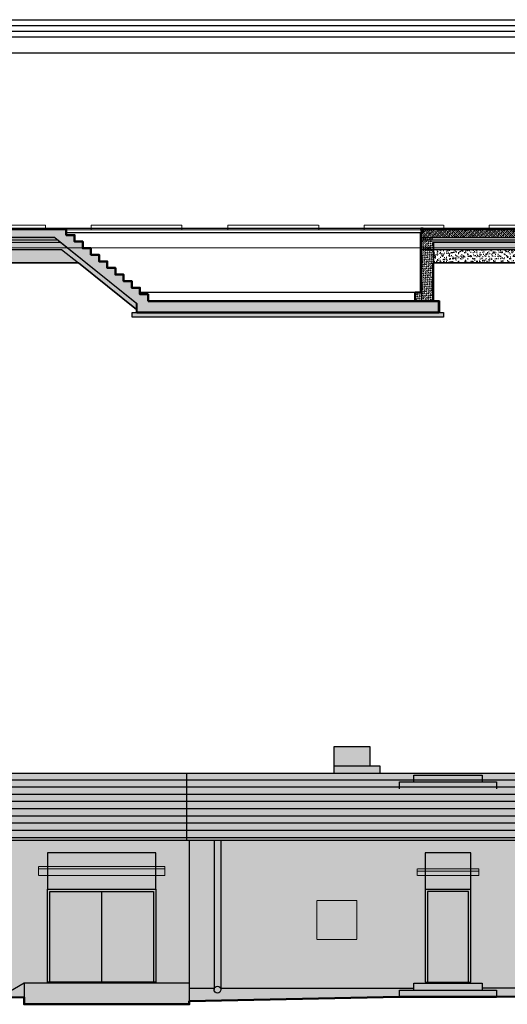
# Model space of a CAD drawing. Header units: centimetres. Extents: x 25511 to 42070, y 833 to 13367.
# Tile 18 of 59: x 30423 to 31496, y 833 to 3001. Entities that reach past the tile are written whole.
import ezdxf

# ---------------------------------------------------------------- set-up
doc = ezdxf.new("R2010")
doc.units = ezdxf.units.CM
doc.header["$LTSCALE"] = 0.1
doc.set_wipeout_variables(frame=1)
for name, pattern in [('Ciągłe', [0]), ('DASHDOT', [25.4, 12.7, -6.35, 0, -6.35]), ('DASHED2', [9.525, 6.35, -3.175]), ('IZOLACJA_WODOODPORNA_0.25', [15, 7.5, -7.5])]:
    doc.linetypes.add(name, pattern=pattern)
for name, color, linetype in [('A-ELEWACJE', 253, 'Continuous'), ('A-Elewacje_wypełnienia', 253, 'Continuous'), ('A-Schody-G', 253, 'Continuous'), ('A_Ściany istniejące', 253, 'Continuous'), ('CKIZOLACJE', 253, 'Continuous'), ('CKPODLOGA_STR', 253, 'Continuous'), ('CKPRZEKROJ', 253, 'Continuous'), ('CKSCIANY_KRESK', 253, 'Continuous'), ('CKSCIANY_WIDOK', 253, 'Ciągłe'), ('CSPROFILE_OSIE', 253, 'DASHDOT')]:
    doc.layers.add(name, color=color, linetype=linetype)
for name, color, linetype, lineweight in [('A-Wyburzenia', 253, 'DASHED2', 0), ('CKSCIANY_PRZEKR', 253, 'Continuous', 50), ('CSPROFILE_PRZEKR', 253, 'Continuous', 50)]:
    doc.layers.add(name, color=color, linetype=linetype, lineweight=lineweight)
doc.layers.add('REV', color=253, linetype='Continuous', lineweight=40, plot=False)
doc.linetypes.add('IZOLACJA_CIEPLNA_OS', pattern='A,0.001,[220,CADKON.SHX,S=0.05,R=0,X=0,Y=0],-1,[220,CADKON.SHX,S=0.05,R=180,X=1,Y=0],-1', length=2.001)

# ---------------------------------------------------------------- blocks, each defined once
blk = doc.blocks.new('A$7E88ED2232A4')
at = {"layer": 'A-Wyburzenia', "ltscale": 2}
blk.add_line((2151, -425.1), (25, -425.1), dxfattribs=at)
for points in [[(2, 17.2), (-27, 17.2), (-27, 19.2), (2, 19.2), (2, 17.2)], [(-25, 0), (-25, 17.2)], [(0, 0), (0, 17.2)], [(2175, 0), (2175, 17.2)], [(100.5, -425.1), (100.5, -415.1), (300.3, -415.1), (300.3, -425.1)], [(400.5, -425.1), (400.5, -415.1), (600.5, -415.1), (600.5, -425.1)], [(700.5, -425.1), (700.5, -415.1), (900.5, -415.1), (900.5, -425.1)], [(1000.5, -425.1), (1000.5, -415.1), (1200.5, -415.1), (1200.5, -425.1)], [(1301.7, -425.1), (1301.7, -415.1), (1501.7, -415.1), (1501.7, -425.1)], [(1601.6, -425.1), (1601.6, -415.1), (1776.6, -415.1), (1776.6, -425.1)], [(1876.6, -425.1), (1876.6, -415.1), (2051.6, -415.1), (2051.6, -425.1)], [(2151, -504.7), (2151, -465.1), (24, -465.1)]]:
    blk.add_lwpolyline(points, dxfattribs=at)
blk.add_lwpolyline([(2202, 17.2), (2202, 19.2), (2173, 19.2), (2173, 17.2)], close=True, dxfattribs=at)
at = {"layer": 'A_Ściany istniejące'}
for p, q in [((2200, -438.1), (2200, 17.2)), ((24, -425.1), (24, -35.1)), ((24, -35.1), (2151, -35.1)), ((2151, -35.1), (2151, -425.1)), ((2203, -438.1), (2200, -438.1)), ((2203, -504.7), (2203, -438.1))]:
    blk.add_line(p, q, dxfattribs=at)
at = {"layer": 'A_Ściany istniejące', "linetype": 'DASHED2'}
for p, q in [((25, -504.7), (-40, -504.7)), ((2151, -504.7), (2203, -504.7))]:
    blk.add_line(p, q, dxfattribs=at)
at = {"layer": 'A_Ściany istniejące'}
for points in [[(-25, -102.1), (-25, 0)], [(-40, -424.1), (-40, -504.7)], [(24, -453.1), (24, -504.7)], [(2151, -465.1), (2151, -453.1)]]:
    blk.add_lwpolyline(points, dxfattribs=at)
at = {"layer": 'CKPRZEKROJ'}
blk.add_lwpolyline([(-25, 0), (2200, 0)], dxfattribs=at)
blk = doc.blocks.new('CK_S_EXT_ChannelsU100')
for p, q in [((34, 50), (-16, 50)), ((-16, 50), (-16, -50)), ((-10, -32), (-10, 32)), ((-2, 41), (30, 43)), ((34, 48), (34, 50)), ((-16, -50), (34, -50)), ((30, -43), (-2, -41)), ((34, -50), (34, -48))]:
    blk.add_line(p, q)
for centre, radius, start, end in [((-1, 32), 8.5, 94.574, 180), ((30, 48), 4.5, 274.574, 0), ((-1, -32), 8.5, 180, 265.426), ((30, -48), 4.5, 0, 85.426)]:
    blk.add_arc(centre, radius, start, end)

msp = doc.modelspace()

# ---------------------------------------------------------------- hatches: boundary and pattern name
at = {"layer": 'A-Elewacje_wypełnienia', "true_color": 0x383e42, "transparency": 33554636}
h = msp.add_hatch(color=250, dxfattribs=at)
h.dxf.hatch_style = 1
h.paths.add_polyline_path([(29616.644, 1342.489), (29616.644, 1400.489), (29554.236, 1400.489), (29554.236, 1342.489)])
h.paths.add_polyline_path([(31113.637, 1400.489), (31113.637, 1342.489), (31216.168, 1342.489), (31216.168, 1357.489), (31194.167, 1357.489), (31194.167, 1400.489)])
h.paths.add_polyline_path([(29598.175, 1513.867), (29751.559, 1513.867), (29751.559, 1464.913), (29598.175, 1464.913)], flags=9)
h.paths.add_polyline_path([(29370.651, 1513.867), (29515.971, 1513.867), (29515.971, 1464.913), (29370.651, 1464.913)], flags=9)
h.paths.add_polyline_path([(31009.876, 1513.867), (31165.948, 1513.867), (31165.948, 1464.913), (31009.876, 1464.913)], flags=9)
at = {"layer": 'A-Elewacje_wypełnienia', "true_color": 0xf5f5f5, "transparency": 33554636}
h = msp.add_hatch(color=7, dxfattribs=at)
h.dxf.hatch_style = 1
h.paths.add_polyline_path([(29539.236, 1194.489), (29539.236, 868.989), (30413.086, 868.989), (30432.139, 879.989), (30482.139, 879.989), (30795.736, 879.989), (30795.736, 1194.489)])
h.paths.add_polyline_path([(29865.644, 1020.989), (29719.644, 1020.989), (29719.644, 1023.989), (29719.644, 1166.989), (29865.644, 1166.989), (29975.644, 1166.989), (30120.644, 1166.989), (30233.138, 1166.989), (30378.138, 1166.989), (30378.138, 1023.989), (30378.138, 1020.989), (30233.138, 1020.989), (30120.644, 1020.989), (29975.644, 1020.989)], flags=16)
h.paths.add_polyline_path([(30484.139, 1086.989), (30484.139, 1166.989), (30722.14, 1166.989), (30722.14, 1086.989), (30722.14, 881.989), (30484.139, 881.989)], flags=16)
h.paths.add_polyline_path([(29616.644, 1342.489), (29616.644, 1342.489), (29539.236, 1342.489), (29539.236, 1342.489)])
h.paths.add_polyline_path([(30795.736, 868.989), (30850.239, 868.989), (30850.344, 1194.489), (30795.736, 1194.489)])
h.paths.add_polyline_path([(30865.233, 868.988), (31290.236, 868.989), (31290.236, 879.989), (31440.236, 879.989), (31440.389, 868.989), (31721.399, 868.989), (31721.503, 1194.489), (30865.023, 1194.488)])
h.paths.add_polyline_path([(31317.736, 881.989), (31315.236, 881.989), (31315.236, 1086.989), (31315.236, 1166.989), (31415.236, 1166.989), (31415.236, 881.989), (31410.236, 881.989), (31320.236, 881.989)], flags=16)
h.paths.add_polyline_path([(31519.24, 1023.989), (31519.24, 1166.989), (31664.24, 1166.989), (31664.24, 1023.989), (31664.24, 1020.989), (31519.24, 1020.989)], flags=16)
h.paths.add_polyline_path([(31784.236, 884.489), (31784.236, 1194.489), (31736.183, 1194.489), (31736.393, 868.988), (31784.236, 868.989), (31784.236, 868.989), (31789.236, 868.989), (31789.236, 884.489)])
at = {"layer": 'A-Elewacje_wypełnienia', "true_color": 0x383e42, "transparency": 33554636}
h = msp.add_hatch(color=250, dxfattribs=at)
h.dxf.hatch_style = 1
h.paths.add_polyline_path([(30482.139, 833.489), (30724.14, 833.489), (30795.736, 833.489), (30795.736, 839.303), (30795.736, 840.734), (30795.736, 868.989), (30795.736, 879.989), (30482.139, 879.989), (30432.139, 879.989), (30432.139, 833.489)])
h.paths.add_polyline_path([(30376.795, 848.036), (30432.139, 848.955), (30432.139, 879.989)])
h.paths.add_polyline_path([(29544.236, 868.989), (29544.236, 834.12), (30376.795, 848.036), (30413.086, 868.989)])
h.paths.add_polyline_path([(30795.736, 840.734), (30795.736, 868.989), (30850.239, 868.989), (30850.344, 1194.489), (30865.023, 1194.488), (30865.233, 868.988), (31290.236, 868.989), (31290.236, 864.989), (31258.444, 864.989), (31258.444, 849.989)])
h.paths.add_polyline_path([(32304.236, 854.489), (32304.236, 884.489), (31789.236, 884.489), (31789.236, 868.987), (31736.393, 868.988), (31736.395, 866.366, 57.68770897), (31736.395, 866.375, -1.04355321), (31721.737, 866.275), (31721.399, 868.989), (31440.389, 868.989), (31440.445, 864.989), (31472.238, 864.989), (31472.238, 849.989), (31782.237, 854.46), (31782.236, 854.489)])
h.paths.add_polyline_path([(31258.444, 849.989), (31472.238, 849.989), (31472.238, 864.989), (31258.444, 864.989)])
h.paths.add_polyline_path([(31290.236, 864.989), (31440.445, 864.989), (31440.236, 879.989), (31290.236, 879.989)])
at = {"layer": 'A-Elewacje_wypełnienia', "true_color": 0x383e42}
h = msp.add_hatch(color=250, dxfattribs=at)
h.dxf.hatch_style = 1
h.paths.add_polyline_path([(30484.139, 1166.989), (30722.14, 1166.989), (30722.14, 881.989), (30484.139, 881.989)])
h = msp.add_hatch(color=250, dxfattribs=at)
h.dxf.hatch_style = 1
h.paths.add_polyline_path([(31315.236, 1166.989), (31415.236, 1166.989), (31415.236, 881.989), (31315.236, 881.989)])
at = {"layer": 'A-Elewacje_wypełnienia', "transparency": 33554661}
h = msp.add_hatch(dxfattribs=at)
h.set_pattern_fill('AR-SAND', color=256, scale=0.25, style=0)
h.set_pattern_definition([(37.5, (0, -463.256), (-0.4000078, 12.235331), [0, -9.652, 0, -10.795, 0, -10.31875]), (7.5, (0, -463.256), (11.238082, 17.9206275), [0, -5.207, 0, -8.6995, 0, -3.33375]), (327.5, (-7.81, -463.256), (19.7748093, 0.0359296), [0, -3.175, 0, -11.43, 0, -14.9225]), (317.5, (-7.81, -463.256), (19.088911, 5.573233), [0, -1.5875, 0, -7.493, 0, -8.5725])])
h.paths.add_polyline_path([(30482.139, 833.489), (30724.14, 833.489), (30795.736, 833.489), (30795.736, 839.303), (30795.736, 840.734), (30795.736, 868.989), (30795.736, 879.989), (30482.139, 879.989), (30432.139, 879.989), (30432.139, 833.489)])
h.paths.add_polyline_path([(30376.795, 848.036), (30432.139, 848.955), (30432.139, 879.989)])
h.paths.add_polyline_path([(29544.236, 868.989), (29544.236, 834.12), (30376.795, 848.036), (30413.086, 868.989)])
h.paths.add_polyline_path([(30795.736, 840.734), (30795.736, 868.989), (30850.586, 868.989), (30865.569, 868.989), (31290.236, 868.989), (31290.236, 864.989), (31258.444, 864.989), (31258.444, 849.989)])
h.paths.add_polyline_path([(32304.236, 854.489), (32304.236, 884.489), (31789.236, 884.489), (31789.236, 869.489), (31736.732, 868.989), (31736.733, 866.375, -0.00658644), (31736.736, 866.177, -1.00651972), (31721.737, 866.275), (31721.738, 868.989), (31440.389, 868.989), (31440.445, 864.989), (31472.238, 864.989), (31472.238, 849.989), (31782.237, 854.46), (31782.236, 854.489)])
h.paths.add_polyline_path([(31258.444, 849.989), (31472.238, 849.989), (31472.238, 864.989), (31258.444, 864.989)])
h.paths.add_polyline_path([(31290.236, 864.989), (31440.445, 864.989), (31440.236, 879.989), (31290.236, 879.989)])
at = {"layer": 'CKSCIANY_KRESK'}
h = msp.add_hatch(dxfattribs=at)
h.set_pattern_fill('ANSI33', color=256, style=0)
h.set_pattern_definition([(45, (34548.053, 22452.8826), (-4.490128, 4.490128), []), (45, (34552.543, 22452.8826), (-4.490128, 4.490128), [3.175, -1.5875])])
h.paths.add_polyline_path([(30955.284, 2356.706), (30955.284, 2381.706), (30705.236, 2381.706), (30705.236, 2396.706), (30687.236, 2396.706), (30687.236, 2411.206), (30669.236, 2411.206), (30669.236, 2425.706), (30651.236, 2425.706), (30651.236, 2440.206), (30633.236, 2440.206), (30633.236, 2454.706), (30615.236, 2454.706), (30615.236, 2469.206), (30597.236, 2469.206), (30597.236, 2483.706), (30579.236, 2483.706), (30579.236, 2498.206), (30561.236, 2498.206), (30561.236, 2512.706), (30543.236, 2512.706), (30543.236, 2527.206), (30525.236, 2527.206), (30525.236, 2541.706), (29603.236, 2541.706), (29603.236, 2521.706), (30500.182, 2521.706), (30680.316, 2376.598), (30680.316, 2356.706)])
h.paths.add_polyline_path([(30955.284, 2356.706), (30955.284, 2381.706), (31345.236, 2381.706), (31345.236, 2356.706)])
h = msp.add_hatch(dxfattribs=at)
h.set_pattern_fill('ANSI33', color=256, style=0)
h.set_pattern_definition([(45, (34548.053, 23145.6995), (-4.490128, 4.490128), []), (45, (34552.543, 23145.6995), (-4.490128, 4.490128), [3.175, -1.5875])])
h.paths.add_polyline_path([(31332.236, 2521.706), (31730.236, 2521.706), (31730.236, 2541.706), (31310.236, 2541.706), (31310.236, 2531.706), (31307.236, 2531.706), (31307.236, 2516.706), (31332.236, 2516.706)])
h.paths.add_polyline_path([(31346.236, 2356.706), (31345.236, 2356.706), (31345.236, 2381.706), (31346.236, 2381.706)])
h = msp.add_hatch(dxfattribs=at)
h.set_pattern_fill('STONE', color=256, scale=1.5)
h.set_pattern_definition([(45, (35448.9407, -17883.1165), (-0.26516504, 3.97747564), [3, -2.25])])
h.paths.add_polyline_path([(31307.236, 2516.706), (31307.236, 2476.706), (31332.236, 2476.706), (31332.236, 2495.666), (31332.236, 2495.676), (31332.236, 2495.686), (31332.236, 2511.686), (31332.236, 2516.706)])
h.paths.add_polyline_path([(31332.236, 2476.706), (31307.236, 2476.706), (31307.236, 2436.706), (31332.236, 2436.706), (31332.236, 2465.666)])
h.paths.add_polyline_path([(31307.236, 2436.706), (31307.236, 2400.706), (31307.236, 2381.706), (31332.236, 2381.706), (31332.236, 2436.706)])
h.paths.add_polyline_path([(31293.236, 2400.706), (31293.236, 2381.706), (31307.236, 2381.706), (31307.236, 2400.706), (31305.236, 2400.706)])
h = msp.add_hatch(dxfattribs=at)
h.set_pattern_fill('STONE', color=256, scale=1.5, double=1)
h.set_pattern_definition([(45, (47718.7264, 724.4087), (-0.26516504, 3.97747564), [3, -2.25])])
h.paths.add_polyline_path([(30512.268, 2510.686), (29603.236, 2510.686), (29603.236, 2495.686), (30514.948, 2495.686), (30679.316, 2363.279), (30679.316, 2376.12)])
h = msp.add_hatch(dxfattribs=at)
h.set_pattern_fill('AR-SAND', color=256, scale=0.2, double=1)
h.set_pattern_definition([(37.5, (34753.053, 23145.6995), (-0.3200063, 9.7882647), [0, -7.7216, 0, -8.636, 0, -8.255]), (7.5, (34753.053, 23145.7), (8.990466, 14.336502), [0, -4.1656, 0, -6.9596, 0, -2.667]), (327.5, (34746.805, 23145.6995), (15.8198474, 0.0287437), [0, -2.54, 0, -9.144, 0, -11.938]), (317.5, (34746.805, 23145.7), (15.271129, 4.4585865), [0, -1.27, 0, -5.9944, 0, -6.858])])
h.paths.add_polyline_path([(30514.948, 2495.686), (30435.236, 2495.666), (29603.236, 2495.686), (29603.236, 2481.706), (29603.236, 2465.666), (30552.215, 2465.666)])
h = msp.add_hatch(dxfattribs=at)
h.set_pattern_fill('STONE', color=256, scale=1.5, double=1)
h.set_pattern_definition([(45, (34523.053, 23145.6995), (-0.26516504, 3.97747564), [3, -2.25])])
h.paths.add_polyline_path([(31333.236, 2495.686), (31730.236, 2495.686), (31730.236, 2510.686), (31333.236, 2510.686)])
h = msp.add_hatch(dxfattribs=at)
h.set_pattern_fill('AR-SAND', color=256, scale=0.2, double=1)
h.set_pattern_definition([(37.5, (34523.053, 23145.6995), (-0.3200063, 9.7882647), [0, -7.7216, 0, -8.636, 0, -8.255]), (7.5, (34523.053, 23145.7), (8.990466, 14.336502), [0, -4.1656, 0, -6.9596, 0, -2.667]), (327.5, (34516.805, 23145.6995), (15.8198474, 0.0287437), [0, -2.54, 0, -9.144, 0, -11.938]), (317.5, (34516.805, 23145.7), (15.271129, 4.4585865), [0, -1.27, 0, -5.9944, 0, -6.858])])
h.paths.add_polyline_path([(31333.236, 2465.666), (31730.236, 2465.666), (31730.236, 2481.706), (31730.236, 2495.666), (31333.236, 2495.666)])
h = msp.add_hatch(dxfattribs=at)
h.set_pattern_fill('STONE', color=256, scale=1.5, style=0)
h.set_pattern_definition([(45, (34573.053, 22452.8826), (-0.26516504, 3.97747564), [3, -2.25])])
h.paths.add_polyline_path([(30955.256, 2346.706), (30955.256, 2356.706), (31355.236, 2356.706), (31355.236, 2346.706)])
h.paths.add_polyline_path([(30955.284, 2346.706), (30955.284, 2356.706), (30670.316, 2356.706), (30670.316, 2346.706)])

# ---------------------------------------------------------------- linework, layer by layer
at = {"layer": 'A-ELEWACJE'}
for p, q in [((30795.736, 868.987), (30850.239, 868.987)), ((30865.233, 869.032), (31290.116, 869.032))]:
    msp.add_line(p, q, dxfattribs=at)
for points in [[(29579.236, 2963.804), (31754.236, 2963.804)], [(31315.236, 1086.987), (31415.236, 1086.987)], [(30603.14, 881.989), (30603.14, 1081.989)], [(30432.139, 879.989), (30376.795, 848.036)], [(30432.139, 879.989), (30432.139, 833.489)], [(30795.736, 879.989), (30482.139, 879.989), (30432.139, 879.989)], [(31290.236, 864.987), (31290.236, 879.987), (31440.236, 879.987), (31440.445, 864.988)], [(31721.738, 868.987), (31440.389, 868.987)], [(31258.444, 849.987), (31258.444, 864.987), (31472.238, 864.987), (31472.238, 849.987)]]:
    msp.add_lwpolyline(points, dxfattribs=at)
for points in [[(30484.139, 1086.989), (30722.14, 1086.989), (30722.14, 1166.989), (30484.139, 1166.989)], [(31315.236, 881.987), (31415.236, 881.987), (31415.236, 1166.987), (31315.236, 1166.987)], [(30484.139, 1086.989), (30722.14, 1086.989), (30722.14, 881.989), (30484.139, 881.989)], [(30489.139, 1081.989), (30717.14, 1081.989), (30717.14, 881.989), (30489.139, 881.989)], [(31320.236, 881.987), (31410.236, 881.987), (31410.236, 1081.987), (31320.236, 1081.987)]]:
    msp.add_lwpolyline(points, close=True, dxfattribs=at)
at = {"layer": 'A-ELEWACJE', "color": 1, "lineweight": 50}
msp.add_lwpolyline([(29501.236, 833.489), (30432.139, 848.955), (30432.139, 833.489), (30795.736, 833.489), (30795.736, 839.303), (30795.736, 840.734), (31258.444, 849.989), (31472.238, 849.989), (31784.236, 854.489), (32913.388, 854.489)], dxfattribs=at)
at = {"layer": 'A-ELEWACJE'}
msp.add_circle((30857.739, 865.767), 7.5, dxfattribs=at)
at = {"layer": 'A-Wyburzenia', "ltscale": 2}
for points in [[(30742.14, 1136.987), (30464.139, 1136.987)], [(30464.139, 1136.987), (30464.139, 1116.987)], [(30742.14, 1131.987), (30464.139, 1131.987)], [(30742.14, 1136.987), (30742.14, 1116.987)], [(31432.738, 1131.987), (31297.736, 1131.987)], [(31297.736, 1131.987), (31297.736, 1116.987)], [(31432.738, 1131.987), (31432.738, 1116.987)], [(30742.14, 1116.987), (30464.139, 1116.987)], [(31432.738, 1126.987), (31297.736, 1126.987)], [(31432.738, 1116.987), (31297.736, 1116.987)]]:
    msp.add_lwpolyline(points, dxfattribs=at)
msp.add_lwpolyline([(31076.236, 1061.987), (31164.236, 1061.987), (31164.236, 975.989), (31076.236, 975.989)], close=True, dxfattribs=at)
msp.add_lwpolyline([(31076.236, 1061.987), (31164.236, 1061.987), (31164.236, 975.989), (31076.236, 975.989)], close=True, dxfattribs=at)
at = {"layer": 'CKIZOLACJE'}
msp.add_lwpolyline([(29534.236, 2988.804), (31779.236, 2988.804)], dxfattribs=at)
at = {"layer": 'CKIZOLACJE', "linetype": 'IZOLACJA_CIEPLNA_OS', "ltscale": 5}
msp.add_lwpolyline([(29554.236, 2976.304), (31779.236, 2976.304)], dxfattribs=at)
at = {"layer": 'CKIZOLACJE', "linetype": 'IZOLACJA_WODOODPORNA_0.25'}
for points in [[(29602.736, 2541.206, 1, 1, 0), (29602.736, 2511.186, 1, 1, 0), (30512.445, 2511.186, 1, 1, 0), (30679.816, 2376.359, 1, 1, 0), (30679.816, 2356.206, 1, 1, 0), (30955.284, 2356.206, 0, 0, 0)], [(29603.236, 2521.696, 0.02, 0.02, 0), (30500.195, 2521.696, 0, 0, 0)], [(31307.236, 2521.696, 0.02, 0.02, 0), (31420.236, 2521.696, 0, 0, 0)], [(30955.284, 2356.206, 1, 1, 0), (31346.236, 2356.206, 0, 0, 0)]]:
    msp.add_lwpolyline(points, format="xyseb", dxfattribs=at)
at = {"layer": 'CKIZOLACJE', "linetype": 'IZOLACJA_CIEPLNA_OS', "ltscale": 3}
for points in [[(29603.236, 2516.686), (30506.414, 2516.686)], [(31332.236, 2516.706), (31730.236, 2516.66)]]:
    msp.add_lwpolyline(points, dxfattribs=at)
at = {"layer": 'CKIZOLACJE', "linetype": 'IZOLACJA_WODOODPORNA_0.25', "ltscale": 0.5}
msp.add_lwpolyline([(31205.236, 2356.206, 1, 1, 0), (31345.736, 2356.206, 1, 1, 0), (31345.736, 2382.206, 1, 1, 0), (31332.736, 2382.206, 1, 1, 0), (31332.736, 2511.186, 1, 1, 0), (31730.236, 2511.186, 0, 0, 0)], format="xyseb", dxfattribs=at)
at = {"layer": 'CKIZOLACJE', "linetype": 'IZOLACJA_WODOODPORNA_0.25'}
msp.add_lwpolyline([(31307.236, 2495.676), (31420.236, 2495.676)], dxfattribs=at)
at = {"layer": 'CKPODLOGA_STR', "color": 6, "lineweight": 35}
for p, q in [((29539.236, 2541.706), (30525.236, 2541.706)), ((31310.236, 2541.706), (31730.236, 2541.706)), ((29603.236, 2465.666), (30552.215, 2465.666)), ((30552.215, 2465.666), (30679.316, 2363.279)), ((31332.236, 2465.666), (31730.236, 2465.666))]:
    msp.add_line(p, q, dxfattribs=at)
at = {"layer": 'CKPODLOGA_STR', "color": 7}
for p, q in [((30500.182, 2521.706), (29603.236, 2521.706)), ((29603.236, 2521.686), (30500.207, 2521.686)), ((31307.236, 2521.706), (31730.236, 2521.706)), ((31307.236, 2521.686), (31420.236, 2521.686)), ((29603.236, 2511.686), (30512.621, 2511.686)), ((29603.236, 2495.686), (30514.948, 2495.686)), ((31332.236, 2495.666), (31730.236, 2495.701))]:
    msp.add_line(p, q, dxfattribs=at)
at = {"layer": 'CKPODLOGA_STR'}
msp.add_line((30500.182, 2521.706), (30680.316, 2376.598), dxfattribs=at)
at = {"layer": 'CKPODLOGA_STR', "color": 7, "lineweight": 0}
msp.add_line((31307.236, 2495.666), (31420.236, 2495.666), dxfattribs=at)
at = {"layer": 'CKPODLOGA_STR', "color": 7}
for points in [[(30955.284, 2355.706), (30679.316, 2355.706), (30679.316, 2376.12), (30512.268, 2510.686), (29602.236, 2510.686), (29602.236, 2540.706)], [(31730.236, 2541.706), (31730.236, 2511.686), (31332.236, 2511.686), (31332.236, 2381.706), (31345.236, 2381.706), (31345.236, 2356.706), (30955.284, 2356.706)], [(30514.948, 2495.686), (30552.215, 2465.666)], [(31730.236, 2510.686), (31333.236, 2510.686), (31333.236, 2382.706), (31346.236, 2382.706), (31346.236, 2355.706), (31205.236, 2355.706)], [(30955.284, 2356.706), (30680.316, 2356.706)], [(31346.236, 2355.706), (30955.284, 2355.706)]]:
    msp.add_lwpolyline(points, dxfattribs=at)
at = {"layer": 'CKPODLOGA_STR', "color": 7, "ltscale": 10}
msp.add_lwpolyline([(31305.236, 2541.706), (30525.236, 2541.706)], dxfattribs=at)
at = {"layer": 'CKPODLOGA_STR', "color": 6, "lineweight": 35}
msp.add_lwpolyline([(30680.316, 2356.706), (30680.316, 2376.598)], dxfattribs=at)
at = {"layer": 'CKPRZEKROJ'}
msp.add_lwpolyline([(29524.208, 3001.353), (31779.236, 3001.353)], dxfattribs=at)
at = {"layer": 'CKSCIANY_KRESK'}
for p, q in [((31307.236, 2465.666), (31307.236, 2541.706)), ((31307.236, 2531.706), (31307.236, 2381.706)), ((31307.236, 2516.706), (31332.236, 2516.706)), ((31305.236, 2400.706), (31307.236, 2400.706))]:
    msp.add_line(p, q, dxfattribs=at)
for points in [[(30670.316, 2356.706), (30955.284, 2356.706)], [(30955.284, 2346.706), (30670.316, 2346.706), (30670.316, 2356.706)], [(31205.236, 2346.706), (30955.284, 2346.706)], [(31205.236, 2356.706), (31355.236, 2356.706), (31355.236, 2346.706), (31205.236, 2346.706)]]:
    msp.add_lwpolyline(points, dxfattribs=at)
at = {"layer": 'CKSCIANY_PRZEKR'}
for p, q in [((31305.236, 2531.706), (31305.236, 2400.706)), ((31305.236, 2400.706), (31293.236, 2400.706))]:
    msp.add_line(p, q, dxfattribs=at)
for points in [[(30525.236, 2541.706), (30525.236, 2527.206), (30543.236, 2527.206), (30543.236, 2512.706), (30561.236, 2512.706), (30561.236, 2498.206), (30579.236, 2498.206), (30579.236, 2483.706), (30597.236, 2483.706), (30597.236, 2469.206), (30615.236, 2469.206), (30615.236, 2454.706), (30633.236, 2454.706), (30633.236, 2440.206), (30651.236, 2440.206), (30651.236, 2425.706), (30669.236, 2425.706), (30669.236, 2411.206), (30687.236, 2411.206), (30687.236, 2396.706), (30705.236, 2396.706), (30705.236, 2381.706)], [(31332.236, 2465.666), (31332.236, 2381.706)], [(31293.236, 2400.706), (31293.236, 2381.706)], [(30705.236, 2381.706), (30955.284, 2381.706)], [(30955.284, 2381.706), (31205.236, 2381.706)], [(31205.236, 2381.706), (31345.236, 2381.706), (31345.236, 2356.706), (31205.236, 2356.706)], [(30955.284, 2356.706), (30680.316, 2356.706)], [(31205.236, 2356.706), (30955.284, 2356.706)]]:
    msp.add_lwpolyline(points, dxfattribs=at)
at = {"layer": 'CKSCIANY_WIDOK'}
for p, q in [((31305.236, 2531.706), (30525.236, 2531.706)), ((31305.236, 2400.706), (30687.236, 2400.706))]:
    msp.add_line(p, q, dxfattribs=at)
at = {"layer": 'CSPROFILE_OSIE'}
for p, q in [((31311.236, 2536.706), (31304.236, 2536.706)), ((31307.736, 2530.706), (31307.736, 2542.706))]:
    msp.add_line(p, q, dxfattribs=at)
at = {"layer": 'REV'}
msp.add_lwpolyline([(30955.284, 2381.706), (30955.284, 2381.706), (30955.284, 2381.706), (30955.284, 2381.706)], close=True, dxfattribs=at)

# ---------------------------------------------------------------- block references
at = {"layer": 'CKIZOLACJE'}
msp.add_blockref('A$7E88ED2232A4', (29579.236, 2963.804), dxfattribs=at)
at = {"layer": 'CSPROFILE_PRZEKR', "xscale": -0.1, "yscale": 0.1, "zscale": 0.1}
msp.add_blockref('CK_S_EXT_ChannelsU100', (31308.686, 2536.706), dxfattribs=at)

# ---------------------------------------------------------------- next in the draw order: wipeouts: each hides what was drawn before it
msp.add_wipeout([(29509.236, 1342.489), (29509.236, 1194.489), (31784.236, 1194.489), (31784.236, 1342.489)]).dxf.layer = 'A-ELEWACJE'

# ---------------------------------------------------------------- next in the draw order: hatches: boundary and pattern name
at = {"layer": 'A-Elewacje_wypełnienia', "true_color": 0x383e42}
h = msp.add_hatch(color=250, dxfattribs=at)
h.dxf.hatch_style = 1
h.paths.add_polyline_path([(29509.236, 1342.489), (31784.236, 1342.489), (31784.236, 1194.489), (29509.236, 1194.489)])
at = {"layer": 'A-Elewacje_wypełnienia'}
h = msp.add_hatch(dxfattribs=at)
h.set_pattern_fill('ANSI31', color=256, scale=5, angle=135)
h.set_pattern_definition([(180, (-25, 851.826), (-2e-15, -15.875), [])])
h.paths.add_polyline_path([(29509.236, 1342.489), (31784.236, 1342.489), (31784.236, 1194.489), (29509.236, 1194.489)])

# ---------------------------------------------------------------- next in the draw order: linework, layer by layer
at = {"layer": 'A-ELEWACJE'}
msp.add_line((30795.736, 1194.489), (30795.736, 833.489), dxfattribs=at)
for points in [[(31194.167, 1357.489), (31194.167, 1400.489), (31113.637, 1400.489), (31113.637, 1342.489)], [(30790.736, 1194.489), (30790.736, 1342.489)], [(30850.344, 1194.489), (30850.238, 866.275)], [(30865.023, 1194.489), (30865.235, 865.99)]]:
    msp.add_lwpolyline(points, dxfattribs=at)
for points in [[(31113.637, 1357.489), (31113.637, 1342.489), (31216.168, 1342.489), (31216.168, 1357.489)], [(29509.236, 1342.489), (31784.236, 1342.489), (31784.236, 1194.489), (29509.236, 1194.489)]]:
    msp.add_lwpolyline(points, close=True, dxfattribs=at)
at = {"layer": 'A-Schody-G'}
for points in [[(31258.444, 1308.123), (31258.444, 1323.123), (31472.238, 1323.123), (31472.238, 1308.123)], [(31290.236, 1323.123), (31290.236, 1338.123), (31440.236, 1338.123), (31440.445, 1323.124)]]:
    msp.add_lwpolyline(points, dxfattribs=at)

doc.saveas('drawing.dxf')
